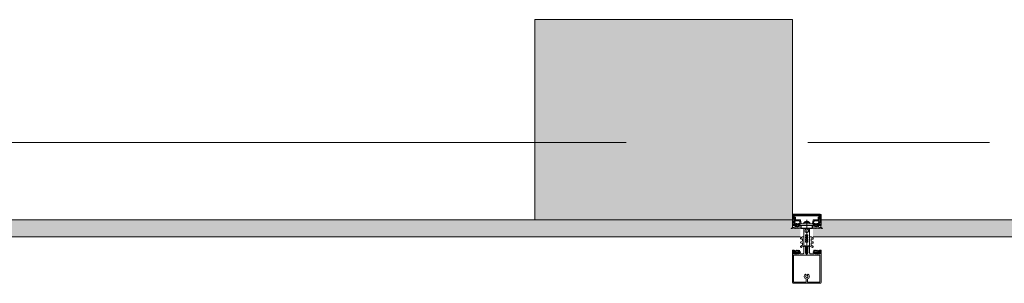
# Model space of a CAD drawing. Header units: centimetres. Extents: x -2424 to 2319, y 5 to 3760.
# Tile 116 of 117: x 1462 to 1634, y 3509 to 3555. Entities that reach past the tile are written whole.
import ezdxf

# ---------------------------------------------------------------- set-up
doc = ezdxf.new("R2010")
doc.units = ezdxf.units.CM
doc.linetypes.add('Oś', pattern=[222.25, 127, -31.75, 31.75, -31.75])
for name, color, linetype, lineweight in [('A-DETL-GENF', 92, 'Continuous', 9), ('A-GLAZ-CURT', 52, 'Continuous', 13), ('A-WALL', 113, 'Continuous', 13), ('S-GRID', 1, 'Continuous', 13)]:
    doc.layers.add(name, color=color, linetype=linetype, lineweight=lineweight)

msp = doc.modelspace()

# ---------------------------------------------------------------- hatches: boundary and pattern name
at = {"layer": 'A-GLAZ-CURT', "lineweight": 9}
for points in [[(1598.84, 3516.83), (1598.84, 3518.33), (1597.44, 3518.33), (1597.44, 3519.83), (1456.16, 3519.83), (1456.16, 3518.33), (1454.76, 3518.33), (1454.76, 3516.83), (1597.44, 3516.83)], [(1736.34, 3516.83), (1736.34, 3518.33), (1734.94, 3518.33), (1734.94, 3519.83), (1602.44, 3519.83), (1602.44, 3518.33), (1601.04, 3518.33), (1601.04, 3516.83), (1734.94, 3516.83)]]:
    msp.add_hatch(color=251, dxfattribs=at).paths.add_polyline_path(points, flags=0)
at = {"layer": 'A-WALL', "lineweight": 9}
h = msp.add_hatch(color=251, dxfattribs=at)
h.paths.add_polyline_path([(1597.44, 3519.83), (1597.44, 3554.83), (1552.44, 3554.83), (1552.44, 3519.83)], flags=0)
h.paths.add_polyline_path([(1309.88, 3519.83), (1354.88, 3519.83), (1354.88, 3554.83), (1309.88, 3554.83), (1309.88, 3520.83)], flags=0)

# ---------------------------------------------------------------- linework, layer by layer
at = {"layer": 'A-DETL-GENF', "color": 251, "lineweight": 9, "extrusion": (0, 0, -1)}
for p, q in [((1602.29, 3520.83), (1597.59, 3520.83)), ((1602.08, 3520.52), (1597.81, 3520.52)), ((1597.82, 3520.67), (1602.07, 3520.67)), ((1597.34, 3518.33), (1597.25, 3518.33)), ((1597.6, 3519.36), (1597.8, 3519.79)), ((1597.62, 3519.92), (1597.9, 3519.92)), ((1597.77, 3518.34), (1597.68, 3518.5)), ((1597.89, 3519.58), (1597.81, 3519.41)), ((1597.87, 3518.43), (1597.82, 3518.34)), ((1597.84, 3519.82), (1598.8, 3519.82)), ((1597.93, 3518.81), (1597.99, 3518.81)), ((1598.06, 3518.75), (1597.93, 3518.75)), ((1597.99, 3518.34), (1597.94, 3518.43)), ((1597.96, 3519.08), (1598.05, 3519.18)), ((1597.97, 3518.64), (1597.99, 3518.68)), ((1598.6, 3519.64), (1597.98, 3519.64)), ((1598.09, 3518.43), (1598.04, 3518.34)), ((1598.1, 3519.02), (1598.1, 3518.9)), ((1598.11, 3518.7), (1598.11, 3518.69)), ((1598.27, 3519.07), (1598.15, 3519.07)), ((1598.15, 3518.85), (1598.18, 3518.85)), ((1598.16, 3518.67), (1598.17, 3518.68)), ((1598.21, 3518.34), (1598.16, 3518.43)), ((1598.21, 3518.86), (1598.3, 3519.02)), ((1598.22, 3518.66), (1598.22, 3518.65)), ((1598.23, 3519.13), (1598.46, 3519.13)), ((1598.31, 3518.43), (1598.26, 3518.34)), ((1598.27, 3518.63), (1598.29, 3518.65)), ((1598.34, 3518.64), (1598.34, 3518.63)), ((1598.43, 3518.34), (1598.38, 3518.43)), ((1598.39, 3519.02), (1598.48, 3518.86)), ((1598.4, 3518.63), (1598.41, 3518.65)), ((1598.53, 3519.07), (1598.41, 3519.07)), ((1598.45, 3518.66), (1598.47, 3518.65)), ((1598.53, 3518.43), (1598.48, 3518.34)), ((1598.5, 3518.85), (1598.53, 3518.85)), ((1598.51, 3518.66), (1598.52, 3518.68)), ((1598.56, 3518.7), (1598.58, 3518.69)), ((1598.58, 3518.9), (1598.58, 3519.02)), ((1598.65, 3518.34), (1598.6, 3518.43)), ((1598.64, 3519.18), (1598.72, 3519.08)), ((1598.69, 3518.81), (1598.76, 3518.81)), ((1598.75, 3518.42), (1598.7, 3518.34)), ((1598.87, 3518.34), (1598.82, 3518.42)), ((1598.85, 3519.77), (1598.96, 3519.17)), ((1598.99, 3519.14), (1599.92, 3519.14)), ((1600.35, 3519.36), (1599.53, 3519.36)), ((1599.72, 3519.51), (1600.17, 3519.51)), ((1599.94, 3519.81), (1599.94, 3513.65)), ((1599.97, 3519.14), (1600.89, 3519.14)), ((1600.92, 3519.17), (1601.03, 3519.77)), ((1601.02, 3518.34), (1601.06, 3518.42)), ((1601.08, 3519.82), (1602.04, 3519.82)), ((1601.19, 3518.81), (1601.13, 3518.81)), ((1601.14, 3518.42), (1601.19, 3518.34)), ((1601.25, 3519.18), (1601.16, 3519.08)), ((1601.24, 3518.34), (1601.29, 3518.43)), ((1601.91, 3519.64), (1601.28, 3519.64)), ((1601.3, 3518.9), (1601.3, 3519.02)), ((1601.32, 3518.7), (1601.31, 3518.69)), ((1601.35, 3519.07), (1601.47, 3519.07)), ((1601.38, 3518.85), (1601.35, 3518.85)), ((1601.37, 3518.66), (1601.36, 3518.68)), ((1601.36, 3518.43), (1601.41, 3518.34)), ((1601.5, 3519.02), (1601.41, 3518.86)), ((1601.43, 3518.66), (1601.42, 3518.65)), ((1601.66, 3519.13), (1601.43, 3519.13)), ((1601.46, 3518.34), (1601.51, 3518.43)), ((1601.49, 3518.63), (1601.48, 3518.65)), ((1601.55, 3518.64), (1601.54, 3518.63)), ((1601.58, 3518.43), (1601.63, 3518.34)), ((1601.68, 3518.86), (1601.59, 3519.02)), ((1601.61, 3518.63), (1601.59, 3518.65)), ((1601.61, 3519.07), (1601.73, 3519.07)), ((1601.66, 3518.66), (1601.66, 3518.65)), ((1601.68, 3518.34), (1601.73, 3518.43)), ((1601.73, 3518.85), (1601.7, 3518.85)), ((1601.73, 3518.67), (1601.71, 3518.68)), ((1601.77, 3518.7), (1601.77, 3518.69)), ((1601.78, 3519.02), (1601.78, 3518.9)), ((1601.79, 3518.43), (1601.84, 3518.34)), ((1601.82, 3518.75), (1601.95, 3518.75)), ((1601.92, 3519.08), (1601.84, 3519.18)), ((1601.95, 3518.81), (1601.89, 3518.81)), ((1601.92, 3518.64), (1601.89, 3518.68)), ((1601.9, 3518.34), (1601.95, 3518.43)), ((1601.98, 3519.92), (1602.26, 3519.92)), ((1602.07, 3519.41), (1602, 3519.58)), ((1602.01, 3518.43), (1602.07, 3518.34)), ((1602.09, 3519.79), (1602.29, 3519.36)), ((1602.12, 3518.34), (1602.2, 3518.5)), ((1602.54, 3518.33), (1602.63, 3518.33)), ((1599.18, 3516.85), (1598.9, 3516.69)), ((1599.39, 3516.86), (1599.2, 3516.86)), ((1599.44, 3515.29), (1599.44, 3516.81)), ((1599.64, 3517.83), (1599.64, 3518.04)), ((1600.24, 3517.83), (1600.24, 3518.04)), ((1600.44, 3515.29), (1600.44, 3516.81)), ((1600.49, 3516.86), (1600.68, 3516.86)), ((1600.7, 3516.85), (1600.98, 3516.69)), ((1599.17, 3516.12), (1598.9, 3515.97)), ((1599.17, 3515.39), (1598.9, 3515.24)), ((1599.03, 3516.48), (1599.12, 3516.53)), ((1599.03, 3515.75), (1599.12, 3515.8)), ((1599.03, 3515.02), (1599.42, 3515.24)), ((1599.19, 3516.48), (1599.19, 3516.16)), ((1599.19, 3515.76), (1599.19, 3515.43)), ((1599.44, 3514.05), (1599.44, 3515.18)), ((1599.49, 3515.23), (1599.59, 3515.23)), ((1600.31, 3515.23), (1600.39, 3515.23)), ((1600.44, 3515.18), (1600.44, 3514.05)), ((1600.85, 3515.02), (1600.47, 3515.24)), ((1600.69, 3516.48), (1600.69, 3516.16)), ((1600.69, 3515.76), (1600.69, 3515.43)), ((1600.72, 3516.12), (1600.98, 3515.97)), ((1600.72, 3515.39), (1600.98, 3515.24)), ((1600.85, 3516.48), (1600.77, 3516.53)), ((1600.85, 3515.75), (1600.77, 3515.8)), ((1597.44, 3508.94), (1597.44, 3513.54)), ((1597.59, 3514.41), (1597.46, 3514.41)), ((1597.57, 3514.52), (1597.47, 3514.52)), ((1597.85, 3514.3), (1597.63, 3514.4)), ((1597.65, 3508.94), (1597.65, 3513.54)), ((1597.68, 3514), (1597.81, 3513.9)), ((1597.72, 3514.07), (1597.69, 3514.05)), ((1598.04, 3514.41), (1597.9, 3514.46)), ((1597.9, 3514.05), (1598.23, 3514.05)), ((1597.92, 3513.91), (1597.93, 3513.92)), ((1597.97, 3513.94), (1598.16, 3513.94)), ((1598.22, 3514.25), (1598, 3514.25)), ((1598.15, 3514.51), (1598.1, 3514.43)), ((1598.25, 3514.43), (1598.2, 3514.51)), ((1598.2, 3513.92), (1598.2, 3513.91)), ((1598.27, 3514.09), (1598.27, 3514.2)), ((1598.37, 3514.51), (1598.32, 3514.43)), ((1598.32, 3513.9), (1598.44, 3514)), ((1598.44, 3514.05), (1598.4, 3514.07)), ((1598.47, 3514.43), (1598.42, 3514.51)), ((1598.59, 3514.51), (1598.54, 3514.43)), ((1599.76, 3514.43), (1599.73, 3514.42)), ((1599.73, 3514.4), (1599.76, 3514.39)), ((1599.77, 3514.37), (1599.77, 3514.23)), ((1599.87, 3514.06), (1599.89, 3514.04)), ((1600.02, 3514.06), (1599.99, 3514.04)), ((1600.12, 3514.37), (1600.12, 3514.23)), ((1600.13, 3514.43), (1600.15, 3514.42)), ((1600.15, 3514.4), (1600.13, 3514.39)), ((1601.3, 3514.51), (1601.34, 3514.43)), ((1601.42, 3514.43), (1601.46, 3514.51)), ((1601.44, 3514.05), (1601.48, 3514.07)), ((1601.56, 3513.9), (1601.44, 3514)), ((1601.52, 3514.51), (1601.57, 3514.43)), ((1601.61, 3514.09), (1601.61, 3514.2)), ((1601.64, 3514.43), (1601.68, 3514.51)), ((1601.66, 3514.25), (1601.88, 3514.25)), ((1601.98, 3514.05), (1601.66, 3514.05)), ((1601.69, 3513.92), (1601.68, 3513.91)), ((1601.92, 3513.94), (1601.72, 3513.94)), ((1601.74, 3514.51), (1601.78, 3514.43)), ((1601.85, 3514.41), (1601.99, 3514.46)), ((1601.96, 3513.91), (1601.96, 3513.92)), ((1602.03, 3514.3), (1602.25, 3514.4)), ((1602.2, 3514), (1602.08, 3513.9)), ((1602.16, 3514.07), (1602.2, 3514.05)), ((1602.23, 3508.94), (1602.23, 3513.54)), ((1602.29, 3514.41), (1602.42, 3514.41)), ((1602.31, 3514.52), (1602.41, 3514.52)), ((1602.44, 3508.94), (1602.44, 3513.54)), ((1597.44, 3508.88), (1597.44, 3510.53)), ((1599.82, 3510.07), (1599.82, 3510.2)), ((1599.82, 3509.72), (1599.82, 3509.78)), ((1600.06, 3510.2), (1600.06, 3510.07)), ((1600.06, 3509.78), (1600.06, 3509.72)), ((1602.44, 3510.53), (1602.44, 3508.87)), ((1602.31, 3508.73), (1597.59, 3508.73)), ((1599.84, 3509.45), (1599.84, 3508.99)), ((1600.04, 3508.99), (1600.04, 3509.45))]:
    msp.add_line(p, q, dxfattribs=at)
at = {"layer": 'A-DETL-GENF', "color": 251, "lineweight": 9, "extrusion": (0, 0, -1), "flags": 128}
for points in [[(-1597.44, 3520.68), (-1597.44, 3518.83), (-1597.55, 3518.83), (-1597.67, 3519.18)], [(-1597.95, 3519.97), (-1597.95, 3520.32), (-1597.82, 3520.32), (-1597.82, 3520.05), (-1597.57, 3520.05), (-1597.57, 3520.68), (-1602.31, 3520.68), (-1602.31, 3520.05), (-1602.06, 3520.05), (-1602.06, 3520.32), (-1601.93, 3520.32), (-1601.93, 3519.97)], [(-1597.76, 3520.47), (-1597.76, 3520.11), (-1597.62, 3520.11), (-1597.62, 3520.47)], [(-1602.27, 3520.47), (-1602.27, 3520.11), (-1602.13, 3520.11), (-1602.13, 3520.47)], [(-1602.21, 3519.18), (-1602.33, 3518.83), (-1602.44, 3518.83), (-1602.44, 3520.68)], [(-1597.46, 3518.54), (-1597.46, 3518.81), (-1597.87, 3518.81)], [(-1597.6, 3519.33), (-1597.6, 3519.43), (-1597.57, 3519.55), (-1597.57, 3519.86)], [(-1597.88, 3519.26), (-1597.81, 3518.97), (-1597.99, 3518.97), (-1597.99, 3518.91), (-1597.91, 3518.83), (-1597.59, 3518.83), (-1597.69, 3519.2)], [(-1598.02, 3518.99), (-1598.02, 3519.01), (-1597.97, 3519.03)], [(-1598.74, 3518.75), (-1598.62, 3518.75), (-1598.62, 3518.72), (-1598.75, 3518.74)], [(-1598.71, 3519.03), (-1598.66, 3519.01), (-1598.66, 3518.99)], [(-1601.19, 3519.55), (-1601.08, 3518.97), (-1601.19, 3518.97), (-1601.19, 3518.91), (-1601.11, 3518.83), (-1598.77, 3518.83), (-1598.69, 3518.91), (-1598.69, 3518.97), (-1598.8, 3518.97), (-1598.7, 3519.55)], [(-1598.83, 3518.81), (-1598.96, 3518.81), (-1598.96, 3518.42), (-1598.92, 3518.34)], [(-1600.46, 3519.3), (-1600.48, 3519.15), (-1599.4, 3519.15), (-1599.42, 3519.3)], [(-1599.74, 3518.22), (-1599.74, 3518.33), (-1599.44, 3518.33), (-1599.44, 3515.26), (-1599.77, 3515.26), (-1599.77, 3514.45)], [(-1600.14, 3518.22), (-1600.14, 3518.33), (-1600.44, 3518.33), (-1600.44, 3515.26), (-1600.12, 3515.26), (-1600.12, 3514.45)], [(-1601.06, 3518.81), (-1600.92, 3518.81), (-1600.92, 3518.42), (-1600.96, 3518.34)], [(-1601.14, 3518.75), (-1601.27, 3518.75), (-1601.26, 3518.72), (-1601.14, 3518.74)], [(-1601.17, 3519.03), (-1601.22, 3519.01), (-1601.22, 3518.99)], [(-1601.86, 3518.99), (-1601.86, 3519.01), (-1601.91, 3519.03)], [(-1602.19, 3519.2), (-1602.29, 3518.83), (-1601.97, 3518.83), (-1601.89, 3518.91), (-1601.89, 3518.97), (-1602.08, 3518.97), (-1602, 3519.26)], [(-1602.42, 3518.54), (-1602.42, 3518.81), (-1602.01, 3518.81)], [(-1602.31, 3519.87), (-1602.31, 3519.55), (-1602.28, 3519.43), (-1602.28, 3519.33)], [(-1599.68, 3517.75), (-1599.94, 3517.53), (-1599.94, 3517.23), (-1599.74, 3517.23), (-1599.74, 3517.03), (-1599.84, 3517.03), (-1599.84, 3516.86), (-1599.74, 3516.86), (-1599.74, 3516.66), (-1599.94, 3516.66), (-1599.94, 3516.5), (-1599.74, 3516.5), (-1599.74, 3516.3), (-1599.84, 3516.3), (-1599.84, 3516.13), (-1599.74, 3516.13), (-1599.74, 3515.93), (-1599.94, 3515.93), (-1599.94, 3514.03), (-1599.94, 3515.93), (-1600.14, 3515.93), (-1600.14, 3516.13), (-1600.04, 3516.13), (-1600.04, 3516.3), (-1600.14, 3516.3), (-1600.14, 3516.5), (-1599.94, 3516.5), (-1599.94, 3516.66), (-1600.14, 3516.66), (-1600.14, 3516.86), (-1600.04, 3516.86), (-1600.04, 3517.03), (-1600.14, 3517.03), (-1600.14, 3517.23), (-1599.94, 3517.23), (-1599.94, 3517.53), (-1600.21, 3517.75)], [(-1599.69, 3515.13), (-1599.69, 3515.04), (-1599.74, 3515.01), (-1599.74, 3514.88), (-1599.69, 3514.86), (-1599.74, 3514.83), (-1599.74, 3514.7), (-1599.69, 3514.68), (-1599.74, 3514.65), (-1599.74, 3514.52), (-1599.69, 3514.5), (-1599.74, 3514.47), (-1599.74, 3514.34), (-1599.69, 3514.32), (-1599.74, 3514.29), (-1599.74, 3514.16), (-1599.69, 3514.14), (-1599.74, 3514.11), (-1599.74, 3514.07), (-1599.85, 3513.88)], [(-1600.03, 3513.88), (-1600.14, 3514.07), (-1600.14, 3514.2), (-1600.19, 3514.23), (-1600.14, 3514.25), (-1600.14, 3514.38), (-1600.19, 3514.41), (-1600.14, 3514.43), (-1600.14, 3514.56), (-1600.19, 3514.59), (-1600.14, 3514.61), (-1600.14, 3514.74), (-1600.19, 3514.77), (-1600.14, 3514.79), (-1600.14, 3514.92), (-1600.19, 3514.95), (-1600.14, 3514.97), (-1600.14, 3515.1), (-1600.19, 3515.13)], [(-1597.44, 3514.39), (-1597.44, 3514.25), (-1597.64, 3514.25), (-1597.69, 3514.26)], [(-1597.44, 3513.43), (-1597.44, 3514.23), (-1597.63, 3514.23), (-1597.71, 3514.15), (-1597.71, 3514.09), (-1597.59, 3514.09), (-1597.59, 3513.86), (-1598.04, 3513.86)], [(-1597.65, 3513.43), (-1597.65, 3513.63), (-1602.23, 3513.63), (-1602.23, 3513.43)], [(-1598.09, 3513.86), (-1598.53, 3513.86), (-1598.53, 3514.09), (-1598.41, 3514.09), (-1598.41, 3514.15), (-1598.49, 3514.23), (-1598.85, 3514.23), (-1598.85, 3514.11), (-1598.73, 3514.11), (-1598.73, 3513.9), (-1599.29, 3513.9)], [(-1598.43, 3514.26), (-1598.48, 3514.25), (-1598.68, 3514.25), (-1598.68, 3514.44), (-1598.64, 3514.51)], [(-1600.59, 3513.9), (-1601.15, 3513.9), (-1601.15, 3514.11), (-1601.03, 3514.11), (-1601.03, 3514.23), (-1601.39, 3514.23), (-1601.47, 3514.15), (-1601.47, 3514.09), (-1601.35, 3514.09), (-1601.35, 3513.86), (-1601.8, 3513.86)], [(-1601.45, 3514.26), (-1601.4, 3514.25), (-1601.2, 3514.25), (-1601.2, 3514.44), (-1601.24, 3514.51)], [(-1601.85, 3513.86), (-1602.29, 3513.86), (-1602.29, 3514.09), (-1602.17, 3514.09), (-1602.17, 3514.15), (-1602.25, 3514.23), (-1602.44, 3514.23), (-1602.44, 3513.43)], [(-1602.44, 3514.39), (-1602.44, 3514.25), (-1602.24, 3514.25), (-1602.19, 3514.26)], [(-1599.79, 3508.94), (-1597.65, 3508.94), (-1597.65, 3510.53)], [(-1602.23, 3510.53), (-1602.23, 3508.94), (-1600.09, 3508.94)]]:
    msp.add_lwpolyline(points, dxfattribs=at)
for points in [[(-1600.91, 3518.37), (-1598.97, 3518.37), (-1598.97, 3518.82), (-1600.91, 3518.82)], [(-1600.91, 3518.33), (-1598.97, 3518.33), (-1598.97, 3518.37), (-1600.91, 3518.37)]]:
    msp.add_lwpolyline(points, close=True, dxfattribs=at)
at = {"layer": 'A-DETL-GENF', "color": 251, "lineweight": 9, "extrusion": (0, 0, -1)}
for centre, radius, start, end in [((-1597.59, 3520.68), 0.15, 359.9938, 90.0062), ((-1597.82, 3520.47), 0.2, 359.9718, 90.0352), ((-1597.81, 3520.47), 0.0499, 359.8796, 90.0225), ((-1602.07, 3520.47), 0.2, 90.0295, 179.9723), ((-1602.08, 3520.47), 0.0501, 90.0875, 179.9336), ((-1602.29, 3520.68), 0.15, 90.0494, 179.9506), ((-1597.25, 3518.36), 0.03, 269.9022, 81.6433), ((-1597.21, 3518.67), 0.286, 207.5921, 261.6433), ((-1597.34, 3518.53), 0.2, 260.4545, 269.9022), ((-1597.33, 3518.62), 0.291, 205.3637, 260.4545), ((-1597.62, 3519.86), 0.0512, 0.5709, 88.6482), ((-1597.65, 3519.33), 0.06, 278.4417, 25), ((-1597.64, 3518.47), 0.05, 25.3637, 150.1649), ((-1597.67, 3519.33), 0.07, 300.0064, 0), ((-1597.63, 3519.22), 0.06, 98.4417, 195), ((-1597.6, 3519.21), 0.07, 120.0064, 198), ((-1597.79, 3518.36), 0.03, 210.7154, 330.1649), ((-1597.84, 3519.77), 0.05, 25, 90), ((-1597.86, 3519.39), 0.06, 288.8192, 25), ((-1597.83, 3519.28), 0.06, 108.8192, 195), ((-1597.9, 3518.81), 0.03, 180, 0), ((-1597.93, 3518.68), 0.065, 270, 90), ((-1597.9, 3518.4), 0.0417, 35.132, 144.868), ((-1597.98, 3519.54), 0.1, 25, 90), ((-1597.9, 3519.97), 0.05, 180, 270.0001), ((-1597.93, 3518.66), 0.04, 209.9937, 270), ((-1597.99, 3519.06), 0.03, 300.0049, 39.9897), ((-1597.99, 3518.84), 0.03, 180.0185, 269.0948), ((-1598.08, 3518.63), 0.1, 30.0023, 89.1728), ((-1598.01, 3518.36), 0.03, 210.5887, 329.5346), ((-1598.33, 3518.91), 0.314, 345.4979, 14.5021), ((-1598.11, 3519.13), 0.08, 39.9967, 157.3844), ((-1598.06, 3518.7), 0.05, 90, 125.0779), ((-1598.08, 3518.7), 0.0339, 89.1783, 176.9975), ((-1598.34, 3519.1), 0.44, 234.1588, 305.0779), ((-1598.12, 3518.4), 0.0415, 35.012, 144.988), ((-1598.15, 3519.02), 0.05, 359.9899, 90.0101), ((-1598.15, 3518.9), 0.05, 269.9897, 0.0103), ((-1598.14, 3518.69), 0.0272, 240.011, 356.9853), ((-1598.19, 3518.65), 0.0316, 60.007, 161.9967), ((-1598.23, 3519.18), 0.05, 270.0003, 337.3776), ((-1598.18, 3518.88), 0.03, 209.9936, 270.0121), ((-1598.23, 3518.36), 0.03, 210.1448, 329.5346), ((-1598.25, 3518.65), 0.03, 225.0005, 342.0009), ((-1598.27, 3519.04), 0.03, 89.9936, 210.0024), ((-1598.31, 3518.62), 0.0316, 44.991, 147.0104), ((-1598.34, 3518.4), 0.043, 37.8436, 143.8234), ((-1598.37, 3518.65), 0.03, 210.0003, 326.9985), ((-1598.41, 3519.04), 0.03, 330.0027, 90.0013), ((-1598.43, 3518.63), 0.0316, 30.0026, 131.9974), ((-1598.45, 3518.36), 0.03, 210.3449, 329.5346), ((-1598.46, 3519.18), 0.05, 202.6209, 270.0012), ((-1598.49, 3518.67), 0.03, 194.9955, 312.0028), ((-1598.5, 3518.88), 0.03, 269.9893, 330.005), ((-1598.58, 3519.13), 0.08, 22.6228, 139.9969), ((-1598.55, 3518.67), 0.03, 15.0015, 116.9968), ((-1598.53, 3519.02), 0.05, 90.0092, 179.9908), ((-1598.53, 3518.9), 0.05, 180.009, 269.991), ((-1598.56, 3518.4), 0.0419, 35.4665, 144.6999), ((-1598.59, 3518.72), 0.03, 180.0112, 296.991), ((-1598.6, 3519.54), 0.1, 90, 170), ((-1598.62, 3518.72), 0.03, 54.1588, 90), ((-1598.67, 3518.36), 0.03, 210.3446, 329.7685), ((-1598.36, 3518.91), 0.314, 165.517, 193.1975), ((-1598.69, 3518.84), 0.03, 270, 13.1975), ((-1598.7, 3519.06), 0.03, 139.9887, 240.0017), ((-1598.74, 3518.78), 0.033, 125.0901, 270), ((-1598.75, 3518.79), 0.05, 187.1737, 270.0088), ((-1598.78, 3518.41), 0.0416, 26.9541, 151.568), ((-1598.8, 3519.77), 0.05, 90, 170), ((-1598.83, 3518.78), 0.03, 7.1885, 89.997), ((-1598.89, 3518.36), 0.03, 209.7965, 330.132), ((-1598.99, 3519.17), 0.03, 270, 350), ((-1599.63, 3519.25), 0.22, 13.9707, 62.728), ((-1599.94, 3518.62), 0.921, 63.7078, 75.8284), ((-1599.94, 3519.15), 0.0256, 192.6804, 347.3196), ((-1599.94, 3518.62), 0.92, 104.1683, 116.293), ((-1600.25, 3519.25), 0.22, 117.2746, 166.0268), ((-1600.89, 3519.17), 0.03, 190, 270), ((-1600.99, 3518.36), 0.03, 209.868, 330.2035), ((-1601.08, 3519.77), 0.05, 10, 90), ((-1601.06, 3518.78), 0.03, 90.003, 172.8115), ((-1601.1, 3518.41), 0.0416, 28.432, 153.0459), ((-1601.14, 3518.79), 0.05, 269.9912, 352.8263), ((-1601.14, 3518.78), 0.033, 270, 54.9099), ((-1601.19, 3519.06), 0.03, 299.9983, 40.0113), ((-1601.28, 3519.54), 0.1, 10, 90), ((-1601.19, 3518.84), 0.03, 166.8025, 270), ((-1601.21, 3518.36), 0.03, 210.2315, 329.6554), ((-1601.53, 3518.91), 0.314, 346.8025, 14.483), ((-1601.31, 3519.13), 0.08, 40.0031, 157.3772), ((-1601.29, 3518.72), 0.03, 243.009, 359.9888), ((-1601.27, 3518.72), 0.03, 90, 125.8412), ((-1601.54, 3519.1), 0.44, 234.9221, 305.8412), ((-1601.32, 3518.4), 0.0419, 35.3001, 144.5335), ((-1601.35, 3519.02), 0.05, 0.0092, 89.9908), ((-1601.35, 3518.9), 0.05, 270.009, 359.991), ((-1601.33, 3518.67), 0.03, 63.0032, 164.9985), ((-1601.4, 3518.67), 0.03, 227.9972, 345.0045), ((-1601.43, 3519.18), 0.05, 269.9988, 337.3791), ((-1601.38, 3518.88), 0.03, 209.995, 270.0107), ((-1601.43, 3518.36), 0.03, 210.4654, 329.6551), ((-1601.45, 3518.63), 0.0316, 48.0026, 149.9974), ((-1601.47, 3519.04), 0.03, 89.9987, 209.9973), ((-1601.51, 3518.65), 0.03, 213.0015, 329.9997), ((-1601.54, 3518.4), 0.043, 36.1766, 142.1564), ((-1601.57, 3518.62), 0.0316, 32.9896, 135.009), ((-1601.61, 3519.04), 0.03, 329.9976, 90.0064), ((-1601.63, 3518.65), 0.03, 197.9991, 314.9995), ((-1601.65, 3518.36), 0.03, 210.4654, 329.8552), ((-1601.66, 3519.18), 0.05, 202.6224, 269.9997), ((-1601.69, 3518.65), 0.0316, 18.0033, 119.993), ((-1601.7, 3518.88), 0.03, 269.9879, 330.0064), ((-1601.78, 3519.13), 0.08, 22.6156, 140.0033), ((-1601.73, 3519.02), 0.05, 89.9899, 180.0101), ((-1601.73, 3518.9), 0.05, 179.9897, 270.0103), ((-1601.74, 3518.69), 0.0272, 183.0147, 299.989), ((-1601.76, 3518.4), 0.0415, 35.012, 144.988), ((-1601.8, 3518.7), 0.0339, 3.0025, 90.8217), ((-1601.82, 3518.7), 0.05, 54.9221, 90), ((-1601.8, 3518.63), 0.1, 90.8272, 149.9977), ((-1601.87, 3518.36), 0.03, 210.4654, 329.4113), ((-1601.56, 3518.91), 0.314, 165.4979, 194.5021), ((-1601.89, 3518.84), 0.03, 270.9052, 359.9815), ((-1601.91, 3519.54), 0.1, 90, 155), ((-1601.9, 3519.06), 0.03, 140.0103, 239.9951), ((-1601.95, 3518.66), 0.04, 270, 330.0063), ((-1601.98, 3519.97), 0.05, 269.9981, 0.0017), ((-1601.98, 3518.81), 0.03, 180, 0), ((-1601.95, 3518.68), 0.065, 90, 270), ((-1601.98, 3518.4), 0.0417, 35.132, 144.868), ((-1602.06, 3519.28), 0.06, 345, 71.1808), ((-1602.04, 3519.77), 0.05, 90, 155), ((-1602.02, 3519.39), 0.06, 155, 251.1808), ((-1602.09, 3518.36), 0.03, 209.8351, 329.2846), ((-1602.25, 3519.22), 0.06, 345, 81.5583), ((-1602.28, 3519.21), 0.07, 342, 59.9983), ((-1602.25, 3518.47), 0.05, 29.8351, 154.6363), ((-1602.23, 3519.33), 0.06, 155, 261.5583), ((-1602.21, 3519.33), 0.07, 180, 239.9983), ((-1602.26, 3519.87), 0.0498, 89.8262, 180.1735), ((-1602.56, 3518.62), 0.291, 279.5455, 334.6363), ((-1602.67, 3518.67), 0.286, 278.3567, 332.4079), ((-1602.54, 3518.53), 0.2, 270.0978, 279.5455), ((-1602.63, 3518.36), 0.03, 98.3567, 270.0978), ((-1598.97, 3516.58), 0.125, 240, 60), ((-1599.2, 3516.81), 0.05, 60, 90), ((-1599.39, 3516.81), 0.05, 90, 180), ((-1599.74, 3518.04), 0.1, 0, 60), ((-1599.74, 3517.83), 0.1, 310, 0), ((-1599.64, 3518.22), 0.1, 180, 240), ((-1600.24, 3518.22), 0.1, 300, 0), ((-1600.14, 3518.04), 0.1, 120, 180), ((-1600.14, 3517.83), 0.1, 180, 230), ((-1600.49, 3516.81), 0.05, 0, 90), ((-1600.68, 3516.81), 0.05, 90, 120), ((-1600.92, 3516.58), 0.125, 120, 300), ((-1598.97, 3515.86), 0.125, 240, 60), ((-1598.97, 3515.13), 0.125, 240, 60), ((-1599.14, 3516.48), 0.05, 60, 180), ((-1599.14, 3515.76), 0.05, 60, 180), ((-1599.14, 3516.16), 0.05, 180, 240), ((-1599.14, 3515.43), 0.05, 180, 240), ((-1599.39, 3515.29), 0.05, 180, 240), ((-1599.49, 3515.18), 0.05, 359.9899, 90.0101), ((-1599.59, 3515.13), 0.0999, 89.9704, 180.0296), ((-1600.32, 3515.1), 0.126, 11.5693, 85.5931), ((-1600.39, 3515.18), 0.05, 90.9313, 179.9852), ((-1600.49, 3515.29), 0.05, 300, 0), ((-1600.74, 3516.48), 0.05, 0, 120), ((-1600.74, 3516.16), 0.05, 300, 0), ((-1600.74, 3515.76), 0.05, 0, 120), ((-1600.74, 3515.43), 0.05, 300, 0), ((-1600.92, 3515.86), 0.125, 120, 300), ((-1600.92, 3515.13), 0.125, 120, 300), ((-1597.46, 3514.39), 0.02, 0.0007, 89.9993), ((-1597.47, 3514.5), 0.02, 14.6036, 90), ((-1597.51, 3514.49), 0.059, 268.5974, 14.6036), ((-1597.52, 3513.5), 0.933, 89.587, 113.0035), ((-1597.54, 3513.53), 0.997, 91.4989, 110.69), ((-1597.59, 3514.31), 0.1, 90.0001, 114), ((-1597.7, 3514.02), 0.03, 308.5798, 59.9915), ((-1597.7, 3514.23), 0.03, 75.4027, 194.3746), ((-1598, 3514.15), 0.277, 346.6587, 14.3746), ((-1597.71, 3514.09), 0.02, 166.6587, 240.0171), ((-1597.86, 3513.96), 0.08, 218.8475, 309.685), ((-1597.87, 3514.33), 0.0337, 113.0035, 294), ((-1598, 3514.1), 0.148, 352.4164, 90.2404), ((-1597.9, 3514.1), 0.0496, 272.7559, 339.6878), ((-1597.97, 3513.89), 0.05, 38.8475, 90), ((-1598.05, 3514.45), 0.05, 210.069, 290.536), ((-1598.06, 3513.86), 0.0255, 192.35, 347.65), ((-1598.17, 3514.5), 0.03, 30.0871, 149.9129), ((-1598.16, 3513.89), 0.05, 90, 141.1528), ((-1598.27, 3513.96), 0.08, 230.315, 321.1528), ((-1598.22, 3514.2), 0.0502, 93.3323, 179.7322), ((-1598.22, 3514.1), 0.0499, 189.2263, 266.9893), ((-1598.28, 3514.45), 0.0402, 207.7922, 332.3701), ((-1598.39, 3514.5), 0.0299, 30.122, 155.064), ((-1598.42, 3514.23), 0.03, 345.6254, 104.5942), ((-1598.12, 3514.15), 0.277, 165.6254, 193.341), ((-1598.41, 3514.09), 0.02, 299.9847, 13.341), ((-1598.42, 3514.02), 0.03, 120.0085, 231.4202), ((-1598.5, 3514.45), 0.0414, 208.176, 331.824), ((-1598.61, 3514.5), 0.0301, 30.1258, 149.8742), ((-1599.29, 3514.05), 0.15, 179.9706, 270.0294), ((-1599.74, 3514.41), 0.01, 300.0303, 59.9802), ((-1599.75, 3514.45), 0.02, 180, 239.9802), ((-1599.75, 3514.37), 0.02, 120.0303, 180), ((-1599.97, 3514.23), 0.2, 300, 0), ((-1599.94, 3513.92), 0.1, 208.7984, 331.2016), ((-1599.94, 3514.13), 0.1, 270, 300), ((-1599.94, 3514.13), 0.1, 240, 270), ((-1599.92, 3514.23), 0.2, 180, 240), ((-1600.14, 3514.45), 0.02, 300.0198, 0), ((-1600.14, 3514.37), 0.02, 0, 59.9697), ((-1600.15, 3514.41), 0.01, 120.0198, 239.9697), ((-1600.59, 3514.05), 0.15, 269.9706, 0.0294), ((-1601.27, 3514.5), 0.0301, 30.1258, 149.8742), ((-1601.38, 3514.45), 0.0414, 208.176, 331.824), ((-1601.46, 3514.02), 0.03, 308.5798, 59.9915), ((-1601.46, 3514.23), 0.03, 75.4058, 194.3746), ((-1601.49, 3514.5), 0.0299, 24.936, 149.878), ((-1601.76, 3514.15), 0.277, 346.659, 14.3746), ((-1601.47, 3514.09), 0.02, 166.659, 240.0153), ((-1601.62, 3513.96), 0.08, 218.8472, 309.685), ((-1601.6, 3514.45), 0.0402, 207.6299, 332.2078), ((-1601.66, 3514.2), 0.0502, 0.2678, 86.6677), ((-1601.66, 3514.1), 0.0499, 273.0107, 350.7737), ((-1601.71, 3514.5), 0.03, 30.0871, 149.9129), ((-1601.72, 3513.89), 0.05, 38.8472, 90), ((-1601.83, 3514.45), 0.05, 249.464, 329.931), ((-1601.82, 3513.86), 0.0255, 192.35, 347.65), ((-1601.88, 3514.1), 0.148, 89.7596, 187.5836), ((-1601.92, 3513.89), 0.05, 90, 141.1525), ((-1602.03, 3513.96), 0.08, 230.315, 321.1525), ((-1602.02, 3514.33), 0.0337, 246, 66.9965), ((-1601.98, 3514.1), 0.0496, 200.3122, 267.2441), ((-1602.34, 3513.53), 0.997, 69.31, 88.5011), ((-1602.37, 3513.5), 0.933, 66.9965, 90.413), ((-1602.18, 3514.23), 0.03, 345.6254, 104.5973), ((-1601.88, 3514.15), 0.277, 165.6254, 193.3413), ((-1602.17, 3514.09), 0.02, 299.9829, 13.3413), ((-1602.18, 3514.02), 0.03, 120.0085, 231.4202), ((-1602.29, 3514.31), 0.1, 66, 89.9999), ((-1602.38, 3514.49), 0.059, 165.3964, 271.4026), ((-1602.41, 3514.5), 0.02, 90, 165.3964), ((-1602.42, 3514.39), 0.02, 90.0007, 179.9993), ((-1599.94, 3509.93), 0.45, 287.4982, 51.0552), ((-1599.72, 3510.2), 0.1, 51.0552, 180), ((-1599.94, 3509.93), 0.21, 323.7768, 36.2232), ((-1599.79, 3510.07), 0.03, 180, 310.3193), ((-1599.79, 3509.78), 0.03, 49.6807, 180), ((-1599.94, 3509.93), 0.24, 240, 300), ((-1600.16, 3510.2), 0.1, 0, 128.9448), ((-1600.09, 3510.07), 0.03, 229.6807, 0), ((-1600.09, 3509.78), 0.03, 0, 130.3193), ((-1599.94, 3509.93), 0.45, 128.9448, 252.583), ((-1599.94, 3509.93), 0.21, 143.7768, 216.2232), ((-1597.59, 3508.88), 0.15, 270.0003, 359.9997), ((-1599.79, 3508.99), 0.05, 180.0077, 269.9923), ((-1599.79, 3509.45), 0.05, 107.4982, 180), ((-1600.09, 3509.45), 0.05, 0, 72.583), ((-1600.09, 3508.99), 0.05, 269.9791, 0.0209), ((-1602.29, 3508.88), 0.15, 180.1055, 263.878)]:
    msp.add_arc(centre, radius, start, end, dxfattribs=at)
at = {"layer": 'A-GLAZ-CURT', "color": 251, "lineweight": 9}
for p, q in [((1597.44, 3519.83), (1456.16, 3519.83)), ((1734.94, 3519.83), (1602.44, 3519.83)), ((1454.76, 3516.83), (1598.84, 3516.83)), ((1601.04, 3516.83), (1736.34, 3516.83))]:
    msp.add_line(p, q, dxfattribs=at)
at = {"layer": 'A-WALL', "color": 251, "lineweight": 9}
for p, q in [((1597.44, 3554.83), (1552.44, 3554.83)), ((1552.44, 3554.83), (1552.44, 3519.83)), ((1597.44, 3520.83), (1597.44, 3554.83)), ((1552.44, 3519.83), (1597.44, 3519.83))]:
    msp.add_line(p, q, dxfattribs=at)
at = {"layer": 'S-GRID', "color": 251, "linetype": 'Oś', "lineweight": 9}
msp.add_line((-1225.62, 3533.33), (1983.25, 3533.33), dxfattribs=at)

doc.saveas('drawing.dxf')
